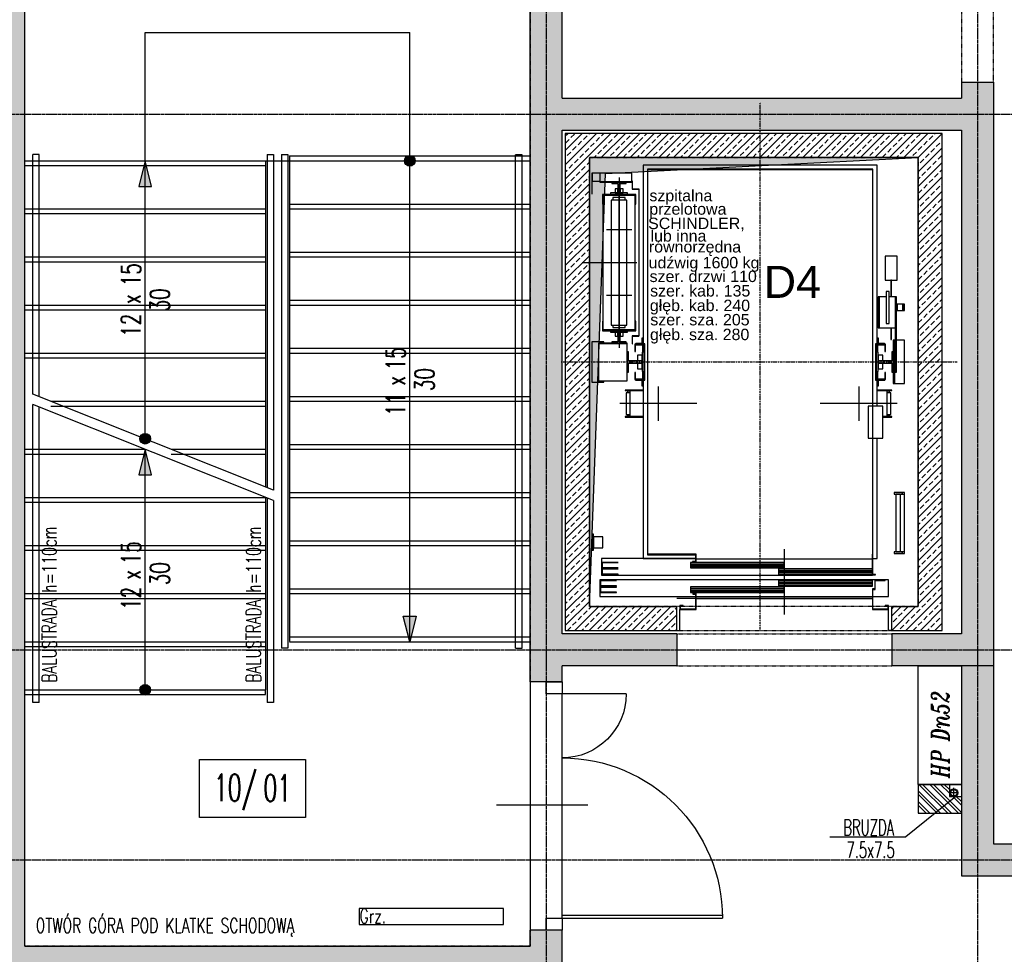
# Model space of a CAD drawing. Header units: inches. Extents: x 788 to 26783, y -4103 to 21.
# Tile 73 of 101: x 21487 to 22101, y -1216 to -633. Entities that reach past the tile are written whole.
import ezdxf
from ezdxf.enums import TextEntityAlignment as Align

# ---------------------------------------------------------------- set-up
doc = ezdxf.new("R2010")
doc.units = ezdxf.units.IN
doc.header["$MEASUREMENT"] = 0
for name, pattern in [('CENTER', [2, 1.25, -0.25, 0.25, -0.25]), ('DASHDOT', [1, 0.5, -0.25, 0, -0.25]), ('DASHED', [0.75, 0.5, -0.25]), ('DASHED2', [0.375, 0.25, -0.125])]:
    doc.linetypes.add(name, pattern=pattern)
for name, color, linetype in [('Drz---drzwi', 5, 'Continuous'), ('Ele-balustrada', 8, 'Continuous'), ('Ins-co', 2, 'Continuous'), ('Ins-wod', 4, 'Continuous'), ('Ins-wod-opis', 155, 'Continuous'), ('Opis-pom', 6, 'Continuous'), ('Opis-spadki', 61, 'Continuous'), ('Opis_pom_ramka', 6, 'Continuous'), ('Os-osie glowne', 1, 'CENTER'), ('Pos-widok', 121, 'Continuous'), ('Sc-beton', 7, 'Continuous'), ('Sc-beton-hatch', 86, 'Continuous'), ('Sc-cegla pustak', 42, 'Continuous'), ('Sc-cegla pustak-hatch', 8, 'Continuous'), ('Sc-gk', 120, 'Continuous'), ('Sc-nadproza kon', 5, 'DASHED2'), ('Sch-opis', 51, 'Continuous'), ('Sch-widok', 12, 'Continuous'), ('Sch-widok-nad', 12, 'DASHED2'), ('W-idok', 8, 'Continuous'), ('W-otwor-strop', 1, 'Continuous'), ('W-otwor-strop-nad', 126, 'DASHED2'), ('W-przebicia-ściany', 223, 'Continuous'), ('W-przebicia-ściany @ 1', 223, 'Continuous')]:
    doc.layers.add(name, color=color, linetype=linetype)
doc.styles.add('IT12', font='ITALICT.SHX', dxfattribs={"width": 0.8, "height": 0.12})
doc.styles.add('KA wymiar', font='romans.shx', dxfattribs={"width": 0.6})
doc.styles.add('ROMANS', font='romans', dxfattribs={"width": 0.85})
doc.styles.add('TYTUL2', font='ARIAL.TTF')
pattern_1 = [(45, (-29453.0206, 16237.085), (-4.49012806, 4.49012806), []), (45, (-29448.5305, 16237.085), (-4.49012806, 4.49012806), [3.175, -1.5875])]

# ---------------------------------------------------------------- blocks, each defined once
blk = doc.blocks.new('_DKGJHF')
at = {"ltscale": 7}
for p, q in [((-21.08, -77), (35.92, -77)), ((-5, -145.5), (-104.98, -145.5)), ((-5, -147.5), (-105, -147.5))]:
    blk.add_line(p, q, dxfattribs=at)
for points in [[(5, -7.5), (5, 0), (-5, 0), (-5, -7.5)], [(5, -155), (5, -147.5), (-5, -147.5), (-5, -155)]]:
    blk.add_lwpolyline(points, close=True, dxfattribs=at)
for points in [[(-45, -7.5), (-5, -7.5)], [(-5, -147.5), (-5, -7.5)]]:
    blk.add_lwpolyline(points, dxfattribs=at)
for centre, radius, start, end in [((-5, -7.5), 40, 180, 270), ((-5, -147.5), 100, 90, 180)]:
    blk.add_arc(centre, radius, start, end)
blk = doc.blocks.new('ozn_opis-schodów1-rzut')
at = {"style": 'ROMANS', "width": 0.7}
blk.add_text('x', height=12, dxfattribs=at).set_placement((-3.32, 3))
at = {"ltscale": 25, "style": 'ROMANS', "width": 0.7}
blk.add_attdef('Ilość', text='', height=12, dxfattribs=at).set_placement((-7.75, 3), align=Align.RIGHT)
blk.add_attdef('Wysokość', (6.22, 3), '', height=12, dxfattribs=at)
blk.add_attdef('Długość', text='', height=12, dxfattribs=at).set_placement((0.41, -15), align=Align.CENTER)
blk = doc.blocks.new('ozn_schody-kółko_d14')
at = {"ltscale": 25}
h = blk.add_hatch(color=256, dxfattribs=at)
edge = h.paths.add_edge_path()
edge.add_arc((0, 0), 3.33, 0, 360)
at = {"ltscale": 7}
blk.add_circle((0, 0), 3.33, dxfattribs=at)
blk = doc.blocks.new('ozn_schody-strzałka8x16')
at = {"ltscale": 25}
blk.add_hatch(color=256, dxfattribs=at).paths.add_polyline_path([(0, 0), (-4, -16), (4, -16)])
blk.add_lwpolyline([(0, 0), (-4, -16), (4, -16)], close=True, dxfattribs=at)
blk = doc.blocks.new('_aidfjflijh')
at = {"layer": 'W-idok', "linetype": 'DASHDOT'}
for p, q in [((0, -328.95), (0, 0)), ((-124, -162.01), (123, -162.01))]:
    blk.add_line(p, q, dxfattribs=at)
at = {"layer": 'W-idok'}
for p, q in [((-73, -39.31), (-73, -150.71)), ((73, -39.31), (-73, -39.31)), ((70.3, -41.71), (-70.3, -41.71)), ((-70.3, -41.71), (-70.3, -282.31)), ((-70, -42.01), (70, -42.01)), ((-70, -282.01), (-70, -42.01)), ((70, -42.01), (70, -282.01)), ((73, -39.31), (70.3, -39.31)), ((70.3, -282.31), (70.3, -41.71)), ((73, -150.71), (73, -39.31)), ((-105, -44.21), (-105, -49.81)), ((-104.75, -44.21), (-105, -44.21)), ((-104.75, -49.81), (-104.75, -44.21)), ((-104.75, -44.21), (-104.75, -49.21)), ((-100, -44.21), (-104.75, -44.21)), ((-80, -44.21), (-100, -44.21)), ((-100, -44.21), (-100, -49.56)), ((-88, -46.91), (-88, -153.11)), ((-80, -49.56), (-80, -44.21)), ((-105, -49.81), (-104.75, -49.81)), ((-105, -49.81), (-105, -57.21)), ((-104.75, -49.81), (-105, -49.81)), ((-104.75, -49.21), (-100, -49.21)), ((-104.75, -57.21), (-104.75, -49.81)), ((-100, -49.56), (-80, -49.56)), ((-80, -49.56), (-100, -49.56)), ((-100, -49.56), (-100, -49.81)), ((-100, -49.81), (-80, -49.81)), ((-92.45, -49.81), (-92.45, -50.6)), ((-83.55, -49.81), (-92.45, -49.81)), ((-92.45, -50.6), (-88.79, -50.6)), ((-90.5, -54.11), (-90.5, -56.51)), ((-88.8, -54.11), (-90.5, -54.11)), ((-88.8, -56.01), (-88.8, -54.11)), ((-88.79, -50.6), (-88.79, -56.01)), ((-87.21, -56.01), (-87.21, -50.6)), ((-87.21, -50.6), (-83.55, -50.6)), ((-87.2, -54.11), (-87.2, -56.01)), ((-85.5, -54.11), (-87.2, -54.11)), ((-85.5, -56.51), (-85.5, -54.11)), ((-83.55, -50.6), (-83.55, -49.81)), ((-80, -49.81), (-80, -49.56)), ((-79.8, -49.26), (-79.8, -54.26)), ((-79.7, -49.26), (-79.8, -49.26)), ((-79.8, -54.26), (-75.6, -54.26)), ((-79.7, -54.16), (-79.7, -49.26)), ((-75.6, -54.16), (-79.7, -54.16)), ((-75.55, -54.26), (-75.65, -54.26)), ((-75.65, -54.26), (-75.65, -145.76)), ((-75.6, -54.26), (-75.6, -54.16)), ((-75.55, -145.76), (-75.55, -54.26)), ((-105, -57.21), (-104.75, -57.21)), ((-77.6, -57.51), (-98.4, -57.51)), ((-98.4, -57.51), (-98.4, -63.51)), ((-98.1, -57.81), (-77.9, -57.81)), ((-98.1, -63.51), (-98.1, -57.81)), ((-78, -58.26), (-98, -58.26)), ((-98, -58.26), (-98, -141.76)), ((-82.75, -56.51), (-93.25, -56.51)), ((-93.25, -56.51), (-93.25, -57.51)), ((-93.25, -57.51), (-82.75, -57.51)), ((-83.1, -61.01), (-92.9, -61.01)), ((-92.9, -61.01), (-92.9, -139.01)), ((-84.1, -59.51), (-91.9, -59.51)), ((-91.9, -59.51), (-91.9, -61.01)), ((-90.5, -56.51), (-85.5, -56.51)), ((-87.2, -56.01), (-88.8, -56.01)), ((-88.79, -56.01), (-87.21, -56.01)), ((-88, -96.51), (-88, -55.51)), ((-84.1, -61.01), (-84.1, -59.51)), ((-83.1, -139.01), (-83.1, -61.01)), ((-82.75, -57.51), (-82.75, -56.51)), ((-78, -141.76), (-78, -58.26)), ((-77.9, -57.81), (-77.9, -63.51)), ((-77.6, -63.51), (-77.6, -57.51)), ((-98.4, -63.51), (-98.1, -63.51)), ((-77.9, -63.51), (-77.6, -63.51)), ((-80.1, -79.51), (-95.9, -79.51)), ((-88, -144.51), (-88, -96.51)), ((77.9, -96.01), (77.9, -111.01)), ((85.4, -96.01), (77.9, -96.01)), ((85.4, -111.01), (85.4, -96.01)), ((-111, -100.01), (-76.9, -100.01)), ((77.9, -111.01), (85.4, -111.01)), ((81.4, -111.01), (81.4, -121.31)), ((81.9, -111.01), (81.4, -111.01)), ((81.9, -121.31), (81.9, -111.01)), ((-80.1, -120.51), (-95.9, -120.51)), ((74.2, -121.31), (73.6, -121.31)), ((73.6, -121.31), (73.6, -140.81)), ((74.2, -140.81), (74.2, -121.31)), ((78.5, -121.31), (74.2, -121.31)), ((74.2, -121.31), (74.2, -140.81)), ((80.5, -118.01), (78.5, -118.01)), ((78.5, -118.01), (78.5, -118.78)), ((78.5, -118.78), (78.5, -120.94)), ((78.5, -120.94), (78.5, -124.19)), ((80.5, -118.78), (80.5, -118.01)), ((80.5, -120.94), (80.5, -118.78)), ((80.5, -124.19), (80.5, -120.94)), ((85.1, -121.31), (80.5, -121.31)), ((85.1, -121.31), (84.1, -121.31)), ((84.1, -121.31), (84.1, -140.81)), ((85.1, -140.81), (85.1, -121.31)), ((85.1, -140.81), (85.1, -121.31)), ((73.6, -126.01), (73, -126.01)), ((78.5, -124.19), (78.5, -128.01)), ((78.5, -128.01), (78.5, -131.84)), ((80.5, -128.01), (80.5, -124.19)), ((80.5, -131.84), (80.5, -128.01)), ((85.41, -126.01), (85.1, -126.01)), ((85.41, -126.01), (85.41, -130.01)), ((89.01, -126.01), (85.41, -126.01)), ((85.41, -130.01), (85.41, -126.01)), ((89.01, -130.01), (89.01, -126.01)), ((89.01, -126.01), (89.01, -130.01)), ((89.99, -126.01), (89.01, -126.01)), ((89.99, -130.01), (89.99, -126.01)), ((73, -130.01), (73.6, -130.01)), ((78.5, -131.84), (78.5, -135.09)), ((80.5, -135.09), (80.5, -131.84)), ((85.1, -130.01), (85.41, -130.01)), ((85.41, -130.01), (89.01, -130.01)), ((89.01, -130.01), (89.99, -130.01)), ((-98.1, -136.51), (-98.4, -136.51)), ((-98.4, -136.51), (-98.4, -142.51)), ((-98.1, -142.21), (-98.1, -136.51)), ((-92.9, -139.01), (-83.1, -139.01)), ((-91.9, -139.01), (-91.9, -140.51)), ((-91.9, -140.51), (-84.1, -140.51)), ((-84.1, -140.51), (-84.1, -139.01)), ((-77.6, -136.51), (-77.9, -136.51)), ((-77.9, -136.51), (-77.9, -142.21)), ((-77.6, -142.51), (-77.6, -136.51)), ((73.6, -140.81), (74.2, -140.81)), ((74.2, -140.81), (85.1, -140.81)), ((78.5, -135.09), (78.5, -137.25)), ((78.5, -137.25), (78.5, -138.01)), ((78.5, -138.01), (80.5, -138.01)), ((80.5, -137.25), (80.5, -135.09)), ((80.5, -138.01), (80.5, -137.25)), ((81.4, -140.81), (81.4, -148.01)), ((81.9, -148.01), (81.9, -140.81)), ((85.1, -140.81), (84.1, -140.81)), ((84.1, -140.81), (84.1, -168.31)), ((84.1, -140.81), (85.1, -140.81)), ((85.1, -168.31), (85.1, -140.81)), ((-98.4, -142.51), (-77.6, -142.51)), ((-77.9, -142.21), (-98.1, -142.21)), ((-98, -141.76), (-78, -141.76)), ((-82.75, -142.51), (-93.25, -142.51)), ((-93.25, -142.51), (-93.25, -143.51)), ((-93.25, -143.51), (-82.75, -143.51)), ((-85.5, -143.51), (-90.5, -143.51)), ((-90.5, -143.51), (-90.5, -145.91)), ((-90.5, -145.91), (-88.8, -145.91)), ((-88.8, -144.01), (-87.2, -144.01)), ((-88.8, -145.91), (-88.8, -144.01)), ((-87.21, -144.01), (-88.79, -144.01)), ((-88.79, -144.01), (-88.79, -149.42)), ((-87.21, -149.42), (-87.21, -144.01)), ((-87.2, -144.01), (-87.2, -145.91)), ((-87.2, -145.91), (-85.5, -145.91)), ((-85.5, -145.91), (-85.5, -143.51)), ((-82.75, -143.51), (-82.75, -142.51)), ((-79.8, -145.76), (-79.8, -150.76)), ((-75.6, -145.76), (-79.8, -145.76)), ((-79.7, -150.76), (-79.7, -145.86)), ((-79.7, -145.86), (-75.6, -145.86)), ((-75.65, -145.76), (-75.55, -145.76)), ((-75.6, -145.86), (-75.6, -145.76)), ((-73.7, -147.21), (-73.7, -147.71)), ((-73, -147.21), (-73.7, -147.21)), ((73.7, -147.21), (73, -147.21)), ((73.7, -147.71), (73.7, -147.21)), ((-97.5, -149.46), (-105, -149.46)), ((-105, -149.46), (-105, -174.56)), ((-100.9, -150.21), (-100.9, -150.46)), ((-82.9, -150.21), (-100.9, -150.21)), ((-100.9, -150.46), (-100.9, -173.81)), ((-82.9, -150.46), (-100.9, -150.46)), ((-100.9, -150.46), (-82.9, -150.46)), ((-97.5, -150.21), (-97.5, -149.46)), ((-88.79, -149.42), (-92.45, -149.42)), ((-92.45, -149.42), (-92.45, -150.21)), ((-92.45, -150.21), (-83.55, -150.21)), ((-83.55, -149.42), (-87.21, -149.42)), ((-83.55, -150.21), (-83.55, -149.42)), ((-82.9, -150.46), (-82.9, -150.21)), ((-82.9, -173.81), (-82.9, -150.46)), ((-79.8, -150.76), (-79.7, -150.76)), ((-73.1, -151.01), (-78.1, -151.01)), ((-78.1, -151.01), (-78.1, -155.51)), ((-77.8, -151.31), (-73.4, -151.31)), ((-77.8, -155.51), (-77.8, -151.31)), ((-71.85, -150.71), (-77.65, -150.71)), ((-77.65, -150.71), (-77.65, -151.01)), ((-77.65, -151.01), (-72.15, -151.01)), ((-77.5, -150.51), (-77.5, -150.71)), ((-73, -150.51), (-77.5, -150.51)), ((-73.7, -147.71), (-73.7, -150.51)), ((-73, -147.71), (-73.7, -147.71)), ((-73.7, -147.71), (-73, -147.71)), ((-73.7, -150.51), (-73, -150.51)), ((-73.4, -151.31), (-73.4, -155.51)), ((-73.1, -155.51), (-73.1, -151.01)), ((-73.1, -151.01), (-73.1, -156.01)), ((-73, -151.01), (-73, -156.01)), ((-72.15, -151.01), (-72.15, -173.01)), ((-71.85, -173.31), (-71.85, -150.71)), ((71.85, -150.71), (71.85, -173.31)), ((77.65, -150.71), (71.85, -150.71)), ((72.15, -173.01), (72.15, -151.01)), ((72.15, -151.01), (77.65, -151.01)), ((73.7, -147.71), (73, -147.71)), ((73, -147.71), (73.7, -147.71)), ((73, -150.51), (73.7, -150.51)), ((77.5, -150.51), (73, -150.51)), ((73, -156.01), (73, -151.01)), ((78.1, -151.01), (73.1, -151.01)), ((73.1, -151.01), (73.1, -155.51)), ((73.1, -156.01), (73.1, -151.01)), ((73.4, -151.31), (77.8, -151.31)), ((73.4, -155.51), (73.4, -151.31)), ((73.7, -150.51), (73.7, -147.71)), ((77.5, -150.71), (77.5, -150.51)), ((77.65, -151.01), (77.65, -150.71)), ((77.8, -151.31), (77.8, -155.51)), ((78.1, -155.51), (78.1, -151.01)), ((81.4, -148.01), (81.9, -148.01)), ((83.7, -148.51), (82.9, -148.51)), ((82.9, -148.51), (82.9, -175.51)), ((83.7, -175.51), (83.7, -148.51)), ((84.1, -148.51), (83.7, -148.51)), ((83.7, -148.51), (83.7, -175.51)), ((90, -148.51), (85.1, -148.51)), ((90, -175.51), (90, -148.51)), ((-82.11, -155.66), (-82.9, -155.66)), ((-82.9, -155.66), (-82.9, -168.36)), ((-82.11, -161.22), (-82.11, -155.66)), ((-78.1, -155.51), (-77.8, -155.51)), ((-73.6, -157.81), (-76.4, -157.81)), ((-76.4, -157.81), (-76.4, -161.21)), ((-72.4, -156.01), (-73.6, -156.01)), ((-73.6, -156.01), (-73.6, -168.01)), ((-73.6, -166.21), (-73.6, -157.81)), ((-73.1, -155.51), (-73.4, -155.51)), ((-73.4, -155.51), (-73.4, -156.01)), ((-73.4, -155.51), (-73.1, -155.51)), ((-73.1, -156.01), (-73.1, -155.51)), ((-72.15, -156.01), (-72.4, -156.01)), ((-72.4, -156.01), (-72.4, -168.01)), ((-72.4, -168.01), (-72.4, -156.01)), ((72.4, -156.01), (72.15, -156.01)), ((72.4, -168.01), (72.4, -156.01)), ((72.4, -156.01), (72.4, -168.01)), ((73.6, -156.01), (72.4, -156.01)), ((73.4, -155.51), (73.1, -155.51)), ((73.1, -155.51), (73.1, -156.01)), ((73.1, -155.51), (73.4, -155.51)), ((73.4, -156.01), (73.4, -155.51)), ((73.6, -168.01), (73.6, -156.01)), ((76.4, -157.81), (73.6, -157.81)), ((73.6, -157.81), (73.6, -166.21)), ((76.4, -161.21), (76.4, -157.81)), ((77.8, -155.51), (78.1, -155.51)), ((82.9, -155.66), (82.11, -155.66)), ((82.11, -155.66), (82.11, -161.22)), ((82.9, -168.36), (82.9, -155.66)), ((-74, -161.22), (-82.11, -161.22)), ((-82.11, -162.81), (-74, -162.81)), ((-82.11, -168.36), (-82.11, -162.81)), ((-76.4, -161.21), (-74, -161.21)), ((-74, -162.81), (-76.4, -162.81)), ((-76.4, -162.81), (-76.4, -166.21)), ((-74, -161.21), (-74, -162.81)), ((-74, -162.81), (-74, -161.22)), ((74, -161.21), (76.4, -161.21)), ((74, -162.81), (74, -161.21)), ((82.11, -161.22), (74, -161.22)), ((74, -161.22), (74, -162.81)), ((74, -162.81), (82.11, -162.81)), ((76.4, -162.81), (74, -162.81)), ((76.4, -166.21), (76.4, -162.81)), ((82.11, -162.81), (82.11, -168.36)), ((-82.9, -168.36), (-82.11, -168.36)), ((-78.1, -168.51), (-78.1, -173.01)), ((-77.8, -168.51), (-78.1, -168.51)), ((-77.8, -172.71), (-77.8, -168.51)), ((-76.4, -166.21), (-73.6, -166.21)), ((-73.6, -168.01), (-72.4, -168.01)), ((-73.4, -168.01), (-73.4, -168.51)), ((-73.4, -168.51), (-73.1, -168.51)), ((-73.4, -168.51), (-73.4, -172.71)), ((-73.1, -168.51), (-73.4, -168.51)), ((-73.1, -168.51), (-73.1, -168.01)), ((-73.1, -168.01), (-73.1, -173.01)), ((-73.1, -173.01), (-73.1, -168.51)), ((-73, -168.01), (-73, -173.01)), ((-72.4, -168.01), (-72.15, -168.01)), ((72.15, -168.01), (72.4, -168.01)), ((72.4, -168.01), (73.6, -168.01)), ((73, -173.01), (73, -168.01)), ((73.1, -168.01), (73.1, -168.51)), ((73.1, -173.01), (73.1, -168.01)), ((73.1, -168.51), (73.4, -168.51)), ((73.1, -168.51), (73.1, -173.01)), ((73.4, -168.51), (73.1, -168.51)), ((73.4, -168.51), (73.4, -168.01)), ((73.4, -172.71), (73.4, -168.51)), ((73.6, -166.21), (76.4, -166.21)), ((77.8, -168.51), (77.8, -172.71)), ((78.1, -168.51), (77.8, -168.51)), ((78.1, -173.01), (78.1, -168.51)), ((82.11, -168.36), (82.9, -168.36)), ((84.1, -168.31), (85.1, -168.31)), ((-105, -174.56), (-97.5, -174.56)), ((-100.9, -173.81), (-82.9, -173.81)), ((-97.5, -174.56), (-97.5, -173.81)), ((-78.1, -173.01), (-73.1, -173.01)), ((-73.4, -172.71), (-77.8, -172.71)), ((-72.15, -173.01), (-77.65, -173.01)), ((-77.65, -173.01), (-77.65, -173.31)), ((-77.65, -173.31), (-71.85, -173.31)), ((-73, -173.51), (-73.7, -173.51)), ((-73.7, -173.51), (-73.7, -176.31)), ((-73.7, -176.31), (-73, -176.31)), ((-73, -176.31), (-73.7, -176.31)), ((-73.7, -176.31), (-73.7, -176.81)), ((-73.7, -176.81), (-73, -176.81)), ((-73.5, -173.31), (-73.5, -173.51)), ((-73.5, -173.51), (-73, -173.51)), ((-73, -173.31), (-73, -284.71)), ((-63.5, -177.31), (-63.5, -198.71)), ((61.5, -177.31), (61.5, -198.71)), ((71.85, -173.31), (77.65, -173.31)), ((77.65, -173.01), (72.15, -173.01)), ((73, -189.51), (73, -173.31)), ((73.7, -173.51), (73, -173.51)), ((73, -173.51), (73.5, -173.51)), ((73, -176.31), (73.7, -176.31)), ((73.7, -176.31), (73, -176.31)), ((73, -176.81), (73.7, -176.81)), ((73.1, -173.01), (78.1, -173.01)), ((77.8, -172.71), (73.4, -172.71)), ((73.5, -173.51), (73.5, -173.31)), ((73.7, -176.31), (73.7, -173.51)), ((73.7, -176.81), (73.7, -176.31)), ((77.65, -173.31), (77.65, -173.01)), ((82.9, -175.51), (83.7, -175.51)), ((83.7, -175.51), (90, -175.51)), ((-73, -179.61), (-84.1, -179.61)), ((-84.1, -179.61), (-84.1, -179.91)), ((-84.1, -179.91), (-73, -179.91)), ((-81.98, -181.31), (-83.5, -181.31)), ((-83.5, -181.31), (-83.5, -194.71)), ((-81.2, -179.91), (-82.7, -179.91)), ((-82.7, -179.91), (-82.7, -180.11)), ((-82.7, -180.11), (-81.2, -180.11)), ((-81.2, -180.11), (-82.7, -180.11)), ((-82.7, -180.11), (-82.7, -181.31)), ((-81.2, -181.31), (-81.98, -181.31)), ((-73, -179.91), (-81.2, -179.91)), ((-81.2, -179.91), (-81.2, -196.11)), ((82.1, -179.61), (73, -179.61)), ((73, -179.91), (82.1, -179.91)), ((79.2, -179.91), (73, -179.91)), ((80.7, -179.91), (79.2, -179.91)), ((79.2, -196.11), (79.2, -179.91)), ((79.2, -180.11), (80.7, -180.11)), ((80.7, -180.11), (79.2, -180.11)), ((79.98, -181.31), (79.2, -181.31)), ((81.5, -181.31), (79.98, -181.31)), ((80.7, -180.11), (80.7, -179.91)), ((80.7, -181.31), (80.7, -180.11)), ((81.5, -194.71), (81.5, -181.31)), ((82.1, -179.91), (82.1, -179.61)), ((-39.5, -188.01), (-87.5, -188.01)), ((85.5, -188.01), (37.5, -188.01)), ((67.4, -189.51), (67.4, -209.51)), ((70, -189.51), (67.4, -189.51)), ((76.4, -189.51), (70.3, -189.51)), ((76.4, -209.51), (76.4, -189.51)), ((-73, -196.11), (-84.1, -196.11)), ((-84.1, -196.11), (-84.1, -196.41)), ((-84.1, -196.41), (-73, -196.41)), ((-83.5, -194.71), (-81.98, -194.71)), ((-82.7, -194.71), (-82.7, -195.91)), ((-82.7, -195.91), (-81.2, -195.91)), ((-81.2, -195.91), (-82.7, -195.91)), ((-82.7, -195.91), (-82.7, -196.11)), ((-82.7, -196.11), (-81.2, -196.11)), ((-81.98, -194.71), (-81.2, -194.71)), ((-81.2, -196.11), (-73, -196.11)), ((82.1, -196.11), (76.4, -196.11)), ((76.4, -196.11), (79.2, -196.11)), ((76.4, -196.41), (82.1, -196.41)), ((79.2, -194.71), (79.98, -194.71)), ((79.2, -195.91), (80.7, -195.91)), ((80.7, -195.91), (79.2, -195.91)), ((79.2, -196.11), (80.7, -196.11)), ((79.98, -194.71), (81.5, -194.71)), ((80.7, -195.91), (80.7, -194.71)), ((80.7, -196.11), (80.7, -195.91)), ((82.1, -196.41), (82.1, -196.11)), ((67.4, -209.51), (70, -209.51)), ((70.3, -209.51), (76.4, -209.51)), ((73, -284.71), (73, -209.51)), ((83.5, -243.51), (83.5, -244.51)), ((88.5, -243.51), (83.5, -243.51)), ((83.5, -244.51), (88.5, -244.51)), ((87.5, -244.51), (84.5, -244.51)), ((84.5, -244.51), (84.5, -280.51)), ((87.5, -280.51), (87.5, -244.51)), ((88.5, -244.51), (88.5, -243.51)), ((90, -243.51), (88.5, -243.51)), ((88.5, -243.51), (88.5, -244.51)), ((88.5, -244.51), (90, -244.51)), ((90, -244.51), (90, -243.51)), ((90, -280.51), (90, -244.51)), ((-104, -269.51), (-105, -269.51)), ((-105, -269.51), (-105, -279.51)), ((-104, -279.51), (-104, -269.51)), ((-98, -271.01), (-104, -271.01)), ((-104, -271.01), (-104, -278.01)), ((-98, -278.01), (-98, -271.01)), ((-105, -279.51), (-104, -279.51)), ((-104, -278.01), (-98, -278.01)), ((-70.3, -282.31), (-70, -282.31)), ((-70, -282.31), (-70, -282.01)), ((-40, -282.01), (-70, -282.01)), ((-70, -282.01), (-70, -282.31)), ((-70, -282.31), (-40.3, -282.31)), ((-40.3, -282.31), (-40.3, -286.51)), ((-40, -286.81), (-40, -282.01)), ((15, -278.71), (15, -319.51)), ((70, -282.01), (69.85, -282.01)), ((69.85, -282.01), (69.85, -294.81)), ((70.15, -282.31), (70.3, -282.31)), ((70.15, -294.51), (70.15, -282.31)), ((83.5, -280.51), (83.5, -281.51)), ((88.5, -280.51), (83.5, -280.51)), ((83.5, -281.51), (88.5, -281.51)), ((84.5, -280.51), (87.5, -280.51)), ((88.5, -281.51), (88.5, -280.51)), ((90, -280.51), (88.5, -280.51)), ((88.5, -280.51), (88.5, -281.51)), ((88.5, -281.51), (90, -281.51)), ((90, -281.51), (90, -280.51)), ((-40.3, -284.71), (-99, -284.71)), ((-99, -284.71), (-99, -295.01)), ((-88.5, -287.01), (-98.5, -287.01)), ((-98.5, -287.01), (-98.5, -290.51)), ((-98.4, -287.11), (-88.5, -287.11)), ((-98.4, -290.41), (-98.4, -287.11)), ((-88.5, -287.11), (-88.5, -287.01)), ((-73, -284.71), (-40.3, -284.71)), ((15, -287.01), (-43.5, -287.01)), ((-43.5, -287.01), (-43.5, -290.51)), ((-43.5, -287.89), (15, -287.89)), ((-40.3, -286.51), (-42.15, -286.51)), ((-42.15, -286.51), (-42.15, -286.81)), ((-42.15, -286.81), (-40, -286.81)), ((-40, -284.86), (69.85, -284.86)), ((15, -290.51), (15, -287.01)), ((70.15, -284.71), (73, -284.71)), ((-98.5, -290.51), (-88.5, -290.51)), ((-88.5, -291.01), (-98.5, -291.01)), ((-98.5, -291.01), (-98.5, -294.51)), ((-98.5, -294.51), (-88.5, -294.51)), ((-88.5, -290.41), (-98.4, -290.41)), ((-98.4, -291.11), (-88.5, -291.11)), ((-98.4, -294.41), (-98.4, -291.11)), ((-88.5, -294.41), (-98.4, -294.41)), ((-88.5, -290.51), (-88.5, -290.41)), ((-88.5, -291.11), (-88.5, -291.01)), ((-88.5, -294.51), (-88.5, -294.41)), ((-43.5, -288.76), (15, -288.76)), ((-43.5, -289.64), (15, -289.64)), ((-43.5, -290.51), (15, -290.51)), ((69.85, -291.01), (11.5, -291.01)), ((11.5, -291.01), (11.5, -294.51)), ((11.5, -291.89), (70, -291.89)), ((11.5, -292.76), (70, -292.76)), ((11.5, -293.64), (70, -293.64)), ((11.5, -294.51), (69.85, -294.51)), ((72, -294.51), (70.15, -294.51)), ((72, -294.81), (72, -294.51)), ((71.4, -298.01), (-100, -298.01)), ((-100, -298.01), (-100, -308.41)), ((-89.5, -298.31), (-99.5, -298.31)), ((-99.5, -298.31), (-99.5, -301.81)), ((-99.4, -298.41), (-89.5, -298.41)), ((-99.4, -301.71), (-99.4, -298.41)), ((-99, -295.01), (70, -295.01)), ((-89.5, -298.41), (-89.5, -298.31)), ((70, -298.31), (11.5, -298.31)), ((11.5, -298.31), (11.5, -301.81)), ((11.5, -299.19), (70, -299.19)), ((11.5, -300.06), (70, -300.06)), ((69.85, -294.81), (72, -294.81)), ((70, -295.01), (70, -294.81)), ((70, -301.81), (70, -298.31)), ((78, -298.01), (71.4, -298.01)), ((71.4, -298.01), (71.4, -303.61)), ((71.7, -298.31), (78, -298.31)), ((71.7, -303.91), (71.7, -298.31)), ((80, -298.01), (78, -298.01)), ((78, -298.31), (78, -298.01)), ((80, -308.41), (80, -298.01)), ((-99.5, -301.81), (-89.5, -301.81)), ((-89.5, -302.31), (-99.5, -302.31)), ((-99.5, -302.31), (-99.5, -305.81)), ((-99.5, -305.81), (-89.5, -305.81)), ((-89.5, -301.71), (-99.4, -301.71)), ((-99.4, -302.41), (-89.5, -302.41)), ((-99.4, -305.71), (-99.4, -302.41)), ((-89.5, -305.71), (-99.4, -305.71)), ((-89.5, -301.81), (-89.5, -301.71)), ((-89.5, -302.41), (-89.5, -302.31)), ((-89.5, -305.81), (-89.5, -305.71)), ((15, -302.31), (-43.5, -302.31)), ((-43.5, -302.31), (-43.5, -305.81)), ((-43.5, -303.19), (15, -303.19)), ((-43.5, -304.06), (15, -304.06)), ((-43.5, -304.94), (15, -304.94)), ((-43.5, -305.81), (15, -305.81)), ((-40, -306.51), (-42, -306.51)), ((-42, -306.51), (-42, -306.81)), ((-42, -306.81), (-40.3, -306.81)), ((-40.3, -306.81), (-40.3, -316.21)), ((-40, -316.51), (-40, -306.51)), ((11.5, -300.94), (70, -300.94)), ((11.5, -301.81), (70, -301.81)), ((15, -305.81), (15, -302.31)), ((70, -303.61), (70, -316.51)), ((71.4, -303.61), (70, -303.61)), ((70.3, -316.21), (70.3, -303.91)), ((70.3, -303.91), (71.7, -303.91)), ((-100, -308.41), (-40.3, -308.41)), ((-40.3, -309.51), (-52, -309.51)), ((-40, -308.41), (70, -308.41)), ((-40, -309.51), (70, -309.51)), ((70, -309.51), (-40, -309.51)), ((70.3, -308.41), (80, -308.41)), ((-50, -314.01), (-50, -316.51)), ((-48, -314.01), (-50, -314.01)), ((-50, -316.51), (-40, -316.51)), ((-50, -329.51), (-50, -316.51)), ((-49.7, -316.21), (-49.7, -314.31)), ((-49.7, -314.31), (-48, -314.31)), ((-40.3, -316.21), (-49.7, -316.21)), ((-48, -314.31), (-48, -314.01)), ((70, -316.51), (80, -316.51)), ((79.7, -316.21), (70.3, -316.21)), ((80, -314.01), (78, -314.01)), ((78, -314.01), (78, -314.31)), ((78, -314.31), (79.7, -314.31)), ((79.7, -314.31), (79.7, -316.21)), ((80, -316.51), (80, -314.01)), ((80, -329.51), (80, -316.51)), ((-52, -329.51), (-50, -329.51)), ((82, -329.51), (80, -329.51))]:
    blk.add_line(p, q, dxfattribs=at)
blk = doc.blocks.new('_opis_pom_metka')
at = {"layer": 'Opis_pom_ramka'}
blk.add_lwpolyline([(-33.13, 0), (32.87, 0), (32.87, -36), (-33.13, -36)], close=True, dxfattribs=at)
at = {"style": 'KA wymiar', "width": 0.6}
blk.add_attdef('KO/', text='', height=16.8, dxfattribs=at).set_placement((3.45, -25.87), align=Align.RIGHT)
blk.add_attdef('NR', (3.8, -26.16), '', height=16.8, dxfattribs=at)

msp = doc.modelspace()

# ---------------------------------------------------------------- hatches: boundary and pattern name
at = {"layer": 'Sc-beton-hatch'}
h = msp.add_hatch(dxfattribs=at)
h.set_pattern_fill('ANSI33', color=256, style=0)
h.set_pattern_definition(pattern_1)
h.paths.add_polyline_path([(21815.53, -550.83), (21480.53, -550.83), (21480.53, -691.83), (21490.53, -691.83), (21490.53, -560.83), (21805.53, -560.83), (21805.53, -614.33), (21815.53, -617.78)])
h.paths.add_polyline_path([(22084.53, -550.83), (21815.53, -550.83), (21815.53, -617.78), (21825.53, -621.22), (21825.53, -560.83), (22074.53, -560.83), (22074.53, -571.83), (22084.53, -571.83)])
h.paths.add_polyline_path([(22084.53, -540.83), (21815.53, -540.83), (21815.53, -550.83), (22084.53, -550.83)])
h.paths.add_polyline_path([(21815.53, -540.83), (21480.53, -540.83), (21480.53, -550.83), (21815.53, -550.83)])
h.paths.add_polyline_path([(21825.53, -621.22), (21815.53, -617.78), (21815.53, -691.83), (22084.53, -691.83), (22084.53, -671.83), (22074.53, -671.83), (22074.53, -681.83), (21825.53, -681.83)])
h.paths.add_polyline_path([(21815.53, -617.78), (21805.53, -614.33), (21805.53, -691.83), (21815.53, -691.83)])
h.paths.add_polyline_path([(21949.03, -691.83), (21815.53, -691.83), (21815.53, -1025.83), (21897.03, -1025.83), (21897.03, -1015.83), (21825.53, -1015.83), (21825.53, -701.83), (21949.03, -701.83)])
h.paths.add_polyline_path([(21815.53, -691.83), (21805.53, -691.83), (21805.53, -1025.83), (21815.53, -1025.83)])
h.paths.add_polyline_path([(21897.03, -1025.83), (21815.53, -1025.83), (21815.53, -1045.83), (21825.53, -1045.83), (21825.53, -1035.83), (21897.03, -1035.83)])
h.paths.add_polyline_path([(21815.53, -1025.83), (21805.53, -1025.83), (21805.53, -1045.83), (21815.53, -1045.83)])
h.paths.add_polyline_path([(22084.53, -691.83), (21949.03, -691.83), (21949.03, -701.83), (22074.53, -701.83), (22074.53, -1015.83), (22031.03, -1015.83), (22031.03, -1025.83), (22084.53, -1025.83)])
h.paths.add_polyline_path([(22094.53, -671.83), (22084.53, -671.83), (22084.53, -691.83), (22094.53, -691.83)])
h.paths.add_polyline_path([(22094.53, -691.83), (22084.53, -691.83), (22084.53, -1025.83), (22094.53, -1025.83)])
h.paths.add_polyline_path([(22094.53, -1025.83), (22084.53, -1025.83), (22084.53, -1035.83), (22094.53, -1035.83)])
h.paths.add_polyline_path([(22084.53, -1025.83), (22031.03, -1025.83), (22031.03, -1035.83), (22084.53, -1035.83)])
h.paths.add_polyline_path([(22094.53, -1035.83), (22084.53, -1035.83), (22084.53, -1156.83), (22199.53, -1156.83), (22199.53, -1146.83), (22094.53, -1146.83)])
h.paths.add_polyline_path([(22084.53, -1035.83), (22074.53, -1035.83), (22074.53, -1109.83), (22074.53, -1156.83), (22084.53, -1156.83)])
h.paths.add_polyline_path([(22084.53, -1156.83), (22074.53, -1156.83), (22074.53, -1166.83), (22084.53, -1166.83)])
h.paths.add_polyline_path([(22199.53, -1156.83), (22084.53, -1156.83), (22084.53, -1166.83), (22199.53, -1166.83)])
h.paths.add_polyline_path([(21480.53, -540.83), (21470.53, -540.83), (21470.53, -550.83), (21480.53, -550.83)])
h.paths.add_polyline_path([(21480.53, -550.83), (21470.53, -550.83), (21470.53, -691.83), (21480.53, -691.83)])
h.paths.add_polyline_path([(21490.53, -691.83), (21480.53, -691.83), (21480.53, -1025.83), (21490.53, -1025.83)])
h.paths.add_polyline_path([(21480.53, -691.83), (21470.53, -691.83), (21470.53, -1025.83), (21480.53, -1025.83)])
h.paths.add_polyline_path([(21490.53, -1025.83), (21480.53, -1025.83), (21480.53, -1156.83), (21490.53, -1156.83)])
h.paths.add_polyline_path([(21480.53, -1025.83), (21470.53, -1025.83), (21470.53, -1156.83), (21480.53, -1156.83)])
h.paths.add_polyline_path([(21490.53, -1156.83), (21480.53, -1156.83), (21480.53, -1220.83), (21815.53, -1220.83), (21815.53, -1200.83), (21805.53, -1200.83), (21805.53, -1210.83), (21490.53, -1210.83)])
h.paths.add_polyline_path([(21480.53, -1156.83), (21470.53, -1156.83), (21470.53, -1220.83), (21480.53, -1220.83)])
h.paths.add_polyline_path([(21815.53, -1220.83), (21480.53, -1220.83), (21480.53, -1396.83), (21490.53, -1396.83), (21490.53, -1230.83), (21815.53, -1230.83)])
h.paths.add_polyline_path([(21480.53, -1220.83), (21470.53, -1220.83), (21470.53, -1396.83), (21480.53, -1396.83)])
h.paths.add_polyline_path([(21825.53, -1200.83), (21815.53, -1200.83), (21815.53, -1220.83), (21825.53, -1220.83)])
h.paths.add_polyline_path([(21825.53, -1220.83), (21815.53, -1220.83), (21815.53, -1230.83), (21825.53, -1230.83)])
h.paths.add_polyline_path([(21697.05, -1229.29), (21697.05, -1212.37), (21714.3, -1212.37), (21714.3, -1229.29)], flags=9)
h = msp.add_hatch(dxfattribs=at)
h.set_pattern_fill('ANSI33', color=256, style=0)
h.set_pattern_definition(pattern_1)
h.paths.add_polyline_path([(21827.53, -703.83), (21827.53, -846.33), (21842.53, -846.33), (21842.53, -718.83), (21949.03, -718.83), (21949.03, -703.83)])
h.paths.add_polyline_path([(21949.03, -703.83), (21949.03, -718.83), (22047.53, -718.83), (22047.53, -846.33), (22062.53, -846.33), (22062.53, -703.83)])
h.paths.add_polyline_path([(22062.53, -846.33), (22047.53, -846.33), (22047.53, -998.83), (22031.03, -998.83), (22031.03, -1013.83), (22050.53, -1013.83), (22062.53, -1013.83)])
h.paths.add_polyline_path([(21842.53, -998.83), (21842.53, -846.33), (21827.53, -846.33), (21827.53, -1013.83), (21897.03, -1013.83), (21897.03, -998.83)])
h.paths.add_polyline_path([(21968.74, -708.01), (21968.74, -697.66), (21985.99, -697.66), (21985.99, -708.01)], flags=9)
h.paths.add_polyline_path([(21968.74, -722.96), (21968.74, -707.02), (21985.99, -707.02), (21985.99, -722.96)], flags=25)
h.paths.add_polyline_path([(22039.56, -877.45), (22055.49, -877.45), (22055.49, -894.7), (22039.56, -894.7)], flags=25)
h.paths.add_polyline_path([(21821.35, -877.45), (21831.7, -877.45), (21831.7, -894.7), (21821.35, -894.7)], flags=9)
h.paths.add_polyline_path([(21830.86, -877.45), (21846.8, -877.45), (21846.8, -894.7), (21830.86, -894.7)], flags=24)
at = {"layer": 'Sc-cegla pustak-hatch'}
h = msp.add_hatch(dxfattribs=at)
h.set_pattern_fill('ANSI32', color=256, scale=0.5, angle=90, style=0)
h.set_pattern_definition([(135, (-29453.0206, 16237.085), (-3.36759605, -3.36759605), []), (135, (-29453.0206, 16239.33), (-3.36759605, -3.36759605), [])])
h.paths.add_polyline_path([(22074.53, -1117.33), (22070.98, -1117.33), (22058, -1127.83), (22074.53, -1127.83)])
h.paths.add_polyline_path([(22070.98, -1117.33, -0.25582), (22068.53, -1117.33), (22067.03, -1117.33), (22067.03, -1109.83), (22047.53, -1109.83), (22047.53, -1127.83), (22058, -1127.83)])
at = {"layer": 'W-otwor-strop'}
msp.add_hatch(color=256, dxfattribs=at).paths.add_polyline_path([(22047.53, -718.83), (21842.53, -718.83), (21842.53, -998.83), (21852.53, -728.83)])

# ---------------------------------------------------------------- linework, layer by layer
at = {"layer": 'Ele-balustrada', "linetype": 'DASHED2'}
for p, q in [((21495.53, -866.37), (21495.53, -716.83)), ((21499.53, -867.97), (21499.53, -716.83))]:
    msp.add_line(p, q, dxfattribs=at)
at = {"layer": 'Ele-balustrada'}
for p, q in [((21495.53, -1058.83), (21495.53, -872.83)), ((21499.53, -1058.83), (21499.53, -874.43))]:
    msp.add_line(p, q, dxfattribs=at)
at = {"layer": 'Ele-balustrada', "linetype": 'DASHED2'}
for points in [[(21499.53, -716.83), (21495.53, -716.83)], [(21641.53, -716.83), (21645.53, -716.83)], [(21641.53, -716.83), (21641.53, -924.77)], [(21645.53, -716.83), (21645.53, -926.37)], [(21650.53, -716.83), (21654.53, -716.83)], [(21650.53, -716.83), (21650.53, -1024.83)], [(21654.53, -716.83), (21654.53, -1024.83)], [(21796.53, -1024.83), (21796.53, -716.83)], [(21796.53, -716.83), (21800.53, -716.83)], [(21800.53, -1024.83), (21800.53, -716.83)], [(21654.53, -1024.83), (21650.53, -1024.83)], [(21796.53, -1024.83), (21800.53, -1024.83)]]:
    msp.add_lwpolyline(points, dxfattribs=at)
at = {"layer": 'Ele-balustrada'}
for points in [[(21641.53, -931.23), (21641.53, -1058.83)], [(21645.53, -932.83), (21645.53, -1058.83)], [(21499.53, -1058.83), (21495.53, -1058.83)], [(21645.53, -1058.83), (21641.53, -1058.83)]]:
    msp.add_lwpolyline(points, dxfattribs=at)
at = {"layer": 'Ins-co'}
msp.add_lwpolyline([(21698.95, -1187.19), (21698.95, -1197.19), (21788.95, -1197.19), (21788.95, -1187.19)], close=True, dxfattribs=at)
at = {"layer": 'Ins-wod'}
for p, q in [((22072.75, -1115.07), (22066.75, -1115.07)), ((22069.75, -1118.07), (22069.75, -1112.07))]:
    msp.add_line(p, q, dxfattribs=at)
msp.add_lwpolyline([(22047.53, -1035.83), (22074.53, -1035.83), (22074.53, -1109.83), (22047.53, -1109.83)], close=True, dxfattribs=at)
for centre, radius in [((22069.75, -1115.1), 2.55), ((22069.75, -1115.07), 2)]:
    msp.add_circle(centre, radius, dxfattribs=at)
at = {"layer": 'Opis-spadki'}
for points in [[(21565.53, -640.83), (21730.53, -640.83)], [(21565.53, -894.37), (21565.53, -640.83)], [(21730.53, -1020.83), (21730.53, -640.83)], [(21645.53, -926.37), (21495.53, -866.37)], [(21645.53, -932.83), (21495.53, -872.83)], [(21565.53, -1050.83), (21565.53, -900.83)]]:
    msp.add_lwpolyline(points, dxfattribs=at)
at = {"layer": 'Os-osie glowne'}
for points in [[(21815.53, -325.83), (21815.53, -1888.72)], [(22084.53, -325.83), (22084.53, -1888.72)], [(21255.53, -691.83), (23893.41, -691.83)], [(21255.53, -1025.83), (23893.41, -1025.83)], [(21255.53, -1156.83), (23893.41, -1156.83)]]:
    msp.add_lwpolyline(points, dxfattribs=at)
at = {"layer": 'Pos-widok', "linetype": 'DASHED', "ltscale": 0.5}
for points in [[(21655.53, -717.83), (21805.53, -717.83)], [(21490.53, -723.83), (21640.53, -723.83)], [(21655.53, -747.83), (21805.53, -747.83)], [(21490.53, -753.83), (21640.53, -753.83)], [(21655.53, -777.83), (21805.53, -777.83)], [(21490.53, -783.83), (21640.53, -783.83)], [(21655.53, -807.83), (21805.53, -807.83)], [(21490.53, -813.83), (21640.53, -813.83)], [(21655.53, -837.83), (21805.53, -837.83)], [(21490.53, -843.83), (21640.53, -843.83)], [(21655.53, -867.83), (21805.53, -867.83)], [(21506.7, -873.83), (21640.53, -873.83)], [(21655.53, -897.83), (21805.53, -897.83)], [(21581.68, -903.83), (21640.53, -903.83)], [(21655.53, -927.83), (21805.53, -927.83)], [(21655.53, -957.83), (21805.53, -957.83)], [(21655.53, -987.83), (21805.53, -987.83)], [(21655.53, -1017.83), (21805.53, -1017.83)]]:
    msp.add_lwpolyline(points, dxfattribs=at)
at = {"layer": 'Pos-widok'}
for points in [[(21490.53, -903.83), (21565.53, -903.83)], [(21490.53, -933.83), (21640.53, -933.83)], [(21490.53, -963.83), (21640.53, -963.83)], [(21490.53, -993.83), (21640.53, -993.83)], [(21490.53, -1023.83), (21640.53, -1023.83)], [(21490.53, -1053.83), (21640.53, -1053.83)], [(21640.53, -1053.83), (21640.53, -1050.83)]]:
    msp.add_lwpolyline(points, dxfattribs=at)
at = {"layer": 'Sc-beton'}
for points in [[(21490.53, -1210.83), (21490.53, -560.83), (21805.53, -560.83)], [(21805.53, -1045.83), (21805.53, -560.83)], [(21825.53, -681.83), (21825.53, -560.83)], [(22074.53, -671.83), (22074.53, -681.83)], [(22074.53, -671.83), (22094.53, -671.83)], [(22094.53, -671.83), (22094.53, -1146.83)], [(21825.53, -681.83), (22074.53, -681.83)], [(21825.53, -1015.83), (21825.53, -701.83)], [(21825.53, -701.83), (22074.53, -701.83)], [(22074.53, -701.83), (22074.53, -1015.83)], [(21897.03, -1015.83), (21825.53, -1015.83)], [(21897.03, -1015.83), (21897.03, -1035.83)], [(22074.53, -1015.83), (22031.03, -1015.83)], [(22031.03, -1015.83), (22031.03, -1035.83)], [(21825.53, -1045.83), (21825.53, -1035.83)], [(21897.03, -1035.83), (21825.53, -1035.83)], [(22094.53, -1035.83), (22031.03, -1035.83)], [(22074.53, -1035.83), (22050.53, -1035.83)], [(22074.53, -1035.83), (22074.53, -1166.83)], [(21825.53, -1045.83), (21805.53, -1045.83)], [(22094.53, -1146.83), (22227.53, -1146.83)], [(22074.53, -1166.83), (22227.53, -1166.83)], [(21805.53, -1210.83), (21805.53, -1200.83)], [(21825.53, -1200.83), (21805.53, -1200.83)], [(21825.53, -1230.83), (21825.53, -1200.83)], [(21490.53, -1210.83), (21805.53, -1210.83)]]:
    msp.add_lwpolyline(points, dxfattribs=at)
at = {"layer": 'Sc-beton-hatch'}
for p, q in [((21827.53, -703.83), (21827.53, -1013.83)), ((22062.53, -703.83), (21827.53, -703.83)), ((22062.53, -1013.83), (22062.53, -703.83)), ((21842.53, -718.83), (21842.53, -998.83)), ((22047.53, -718.83), (21842.53, -718.83)), ((22047.53, -718.83), (21842.53, -718.83)), ((22047.53, -998.83), (22047.53, -718.83)), ((21842.53, -998.83), (21897.03, -998.83)), ((21897.03, -1013.83), (21897.03, -998.83)), ((22031.03, -998.83), (22047.53, -998.83)), ((22031.03, -1013.83), (22031.03, -998.83)), ((21827.53, -1013.83), (21897.03, -1013.83)), ((22031.03, -1013.83), (22062.53, -1013.83))]:
    msp.add_line(p, q, dxfattribs=at)
at = {"layer": 'Sc-cegla pustak'}
for p, q in [((22067.03, -1109.83), (22067.03, -1117.33)), ((22067.03, -1117.33), (22074.53, -1117.33))]:
    msp.add_line(p, q, dxfattribs=at)
for points in [[(22047.53, -1109.83), (22067.03, -1109.83)], [(22047.53, -1109.83), (22047.53, -1127.83)], [(22047.53, -1127.83), (22074.53, -1127.83)]]:
    msp.add_lwpolyline(points, dxfattribs=at)
at = {"layer": 'Sc-gk'}
msp.add_lwpolyline([(22067.03, -1109.83), (22074.53, -1109.83)], dxfattribs=at)
at = {"layer": 'Sc-nadproza kon', "linetype": 'DASHDOT', "ltscale": 0.5}
for points in [[(22074.53, -571.83), (22074.53, -671.83)], [(22094.53, -671.83), (22094.53, -571.83)], [(21897.03, -1013.83), (22050.53, -1013.83)], [(21897.03, -1015.83), (22031.03, -1015.83)], [(21897.03, -1035.83), (22031.03, -1035.83)], [(21805.53, -1045.83), (21805.53, -1200.83)]]:
    msp.add_lwpolyline(points, dxfattribs=at)
at = {"layer": 'Sch-widok'}
msp.add_lwpolyline([(21640.53, -930.83), (21640.53, -1050.83)], dxfattribs=at)
at = {"layer": 'Sch-widok-nad'}
for points in [[(21655.53, -717.83), (21655.53, -1020.83)], [(21490.53, -720.83), (21805.53, -720.83)], [(21640.53, -720.83), (21640.53, -924.37)], [(21490.53, -750.83), (21640.53, -750.83)], [(21655.53, -750.83), (21805.53, -750.83)], [(21490.53, -780.83), (21640.53, -780.83)], [(21655.53, -780.83), (21805.53, -780.83)], [(21490.53, -810.83), (21640.53, -810.83)], [(21655.53, -810.83), (21805.53, -810.83)], [(21490.53, -840.83), (21640.53, -840.83)], [(21655.53, -840.83), (21805.53, -840.83)], [(21506.7, -870.83), (21640.53, -870.83)], [(21655.53, -870.83), (21805.53, -870.83)], [(21490.53, -900.83), (21565.53, -900.83)], [(21581.68, -900.83), (21640.53, -900.83)], [(21655.53, -900.83), (21805.53, -900.83)], [(21490.53, -930.83), (21640.53, -930.83)], [(21655.53, -930.83), (21805.53, -930.83)], [(21490.53, -960.83), (21640.53, -960.83)], [(21655.53, -960.83), (21805.53, -960.83)], [(21490.53, -990.83), (21640.53, -990.83)], [(21655.53, -990.83), (21805.53, -990.83)], [(21490.53, -1020.83), (21640.53, -1020.83)], [(21655.53, -1020.83), (21805.53, -1020.83)], [(21490.53, -1050.83), (21640.53, -1050.83)]]:
    msp.add_lwpolyline(points, dxfattribs=at)
at = {"layer": 'W-otwor-strop', "linetype": 'DASHDOT', "ltscale": 0.5}
msp.add_lwpolyline([(21842.53, -718.83), (22047.53, -718.83), (22047.53, -998.83), (21842.53, -998.83)], close=True, dxfattribs=at)
at = {"layer": 'W-otwor-strop'}
msp.add_lwpolyline([(22047.53, -718.83), (21842.53, -718.83), (21842.53, -998.83), (21852.53, -728.83), (22047.53, -718.83)], close=True, dxfattribs=at)
at = {"layer": 'W-otwor-strop-nad', "linetype": 'DASHDOT', "ltscale": 0.5}
msp.add_lwpolyline([(21490.53, -560.83), (21805.53, -560.83), (21805.53, -1210.83), (21490.53, -1210.83)], close=True, dxfattribs=at)
at = {"layer": 'W-przebicia-ściany'}
for points in [[(22070.98, -1117.33), (22039.77, -1142.58)], [(21992.46, -1142.58), (22039.77, -1142.58)]]:
    msp.add_lwpolyline(points, dxfattribs=at)

# ---------------------------------------------------------------- block references
at = {"layer": 'Drz---drzwi', "xscale": -1}
msp.add_blockref('_DKGJHF', (21820.53, -1045.83), dxfattribs=at)
at = {"layer": 'Opis-pom'}
ref = msp.add_blockref('_opis_pom_metka', (21632.59, -1094.39), dxfattribs=at)
ref.add_attrib('KO/', '10/', dxfattribs={"layer": '0', "height": 16.8, "style": 'KA wymiar', "width": 0.6}).set_placement((21635.2, -1120.25), align=Align.RIGHT)
ref.add_attrib('NR', '01', (21639.35, -1120.55), dxfattribs={"layer": '0', "height": 16.8, "style": 'KA wymiar', "width": 0.6})
at = {"layer": 'Sch-opis', "rotation": 180}
for p in [(21730.53, -720.83), (21565.53, -894.23), (21565.53, -1050.83)]:
    msp.add_blockref('ozn_schody-kółko_d14', p, dxfattribs=at)
at = {"layer": 'Sch-opis'}
for p in [(21565.53, -720.83), (21565.53, -900.83)]:
    msp.add_blockref('ozn_schody-strzałka8x16', p, dxfattribs=at)
ref = msp.add_blockref('ozn_opis-schodów1-rzut', (21565.74, -807.23), dxfattribs=dict(at, xscale=-1, rotation=90))
ref.add_attrib('Ilość', '15', dxfattribs={"layer": '0', "ltscale": 25, "height": 12, "rotation": 90, "style": 'ROMANS', "width": 0.7}).set_placement((21562.74, -784.68), align=Align.RIGHT)
ref.add_attrib('Wysokość', '12', (21562.74, -830.65), dxfattribs={"layer": '0', "ltscale": 25, "height": 12, "rotation": 90, "style": 'ROMANS', "width": 0.7})
ref.add_attrib('Długość', '30', dxfattribs={"layer": '0', "ltscale": 25, "height": 12, "rotation": 90, "style": 'ROMANS', "width": 0.7}).set_placement((21580.74, -807.64), align=Align.CENTER)
at = {"layer": 'Sch-opis', "rotation": 90}
for p, values in [((21730.74, -857.77), {'Ilość': '11', 'Wysokość': '15', 'Długość': '30'}), ((21565.74, -978.85), {'Ilość': '12', 'Wysokość': '15', 'Długość': '30'})]:
    msp.add_blockref('ozn_opis-schodów1-rzut', p, dxfattribs=at).add_auto_attribs(values)
at = {"layer": 'Sch-opis', "xscale": -1, "rotation": 180}
msp.add_blockref('ozn_schody-strzałka8x16', (21730.53, -1020.83), dxfattribs=at)
at = {"layer": 'W-idok'}
msp.add_blockref('_aidfjflijh', (21949.03, -684.32), dxfattribs=at)

# ---------------------------------------------------------------- texts
at = {"layer": 'Ins-co', "style": 'ROMANS', "width": 0.7}
msp.add_text('Grz.', height=9, dxfattribs=at).set_placement((21699.24, -1196.5, 0))
at = {"layer": 'Ins-wod-opis', "style": 'IT12', "width": 0.75}
msp.add_text(' HP Dn52', height=11, rotation=90, dxfattribs=at).set_placement((22066.82, -1111.56, -29.5))
at = {"layer": 'Opis-spadki', "style": 'TYTUL2'}
for s, height, p in [('szpitalna', 7.12, (21899.59, -743.43)), ('przelotowa', 7.12, (21903.96, -751.81)), ('SCHINDLER,', 7.12, (21909.27, -760.5)), ('lub inna', 7.12, (21898.09, -767.56)), ('równorzędna', 7.1196, (21908.4, -775.32)), ('udźwig 1600 kg', 7.1196, (21914.04, -785.2)), ('D4', 20, (21969.09, -796.38)), ('szer. drzwi 110', 7.1196, (21913.51, -792.79)), ('szer. kab. 135', 7.1196, (21911.65, -801.81)), ('głęb. kab. 240', 7.1196, (21911.48, -811.94)), ('szer. sza. 205', 7.1196, (21911.48, -819.96)), ('głęb. sza. 280', 7.1196, (21911.31, -830.06))]:
    msp.add_text(s, height=height, dxfattribs=at).set_placement(p, align=Align.MIDDLE)
at = {"layer": 'Sch-opis', "style": 'ROMANS', "width": 0.7}
for p in [(21510.32, -1046.32), (21637.61, -1046.32)]:
    msp.add_text('BALUSTRADA h=110cm ', height=9, rotation=90, dxfattribs=at).set_placement(p)
at = {"layer": 'W-otwor-strop-nad', "linetype": 'DASHDOT', "ltscale": 0.5, "style": 'ROMANS', "width": 0.7}
msp.add_text('OTWÓR GÓRA POD KLATKE SCHODOWĄ', height=9, dxfattribs=at).set_placement((21497.34, -1202.35))
at = {"layer": 'W-przebicia-ściany', "insert": (22032.91, -1145.71), "char_height": 10, "width": 187.0775, "attachment_point": 3, "style": 'KA wymiar'}
msp.add_mtext('{\\Fromans|c238;7.5x7.5}', dxfattribs=at)
at = {"layer": 'W-przebicia-ściany @ 1', "insert": (22032.5, -1131.68), "char_height": 10, "width": 187.0775, "attachment_point": 3, "style": 'KA wymiar'}
msp.add_mtext('{\\Fromans|c238;BRUZDA }', dxfattribs=at)

doc.saveas('drawing.dxf')
